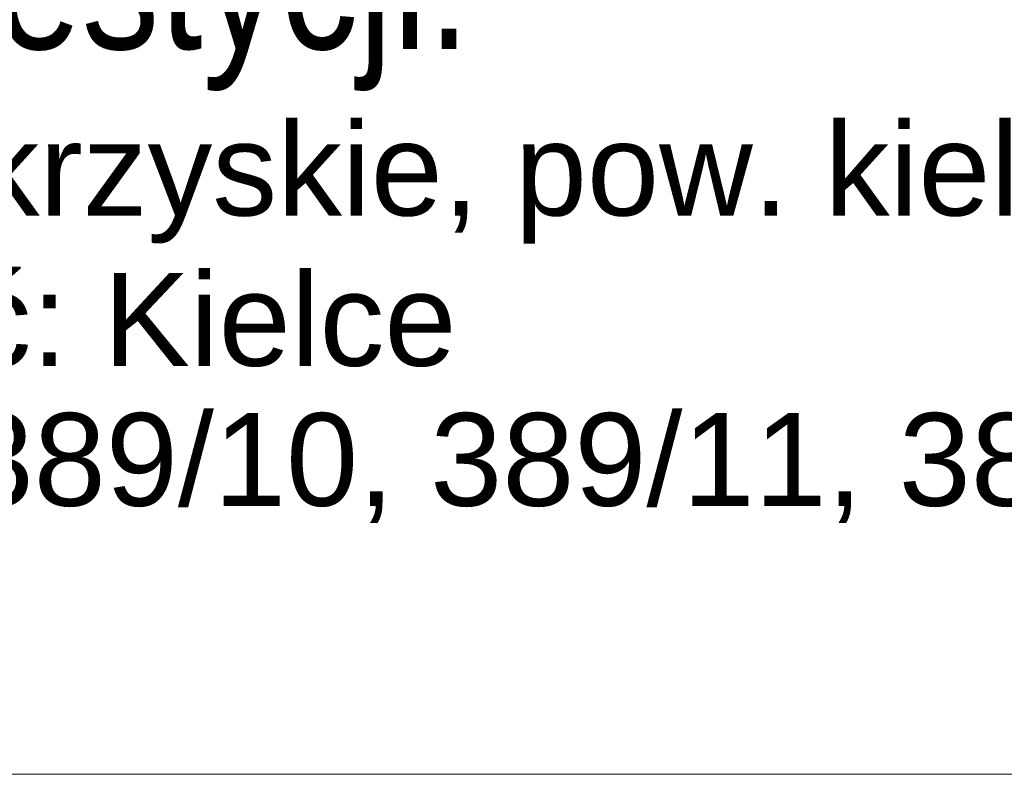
# Model space of a CAD drawing. Header units: millimetres. Extents: x 1218355 to 1284960, y -95511 to 4057.
# Tile 15 of 19: x 1280686 to 1280851, y -92310 to -92183. Entities that reach past the tile are written whole.
import ezdxf

# ---------------------------------------------------------------- set-up
doc = ezdxf.new("R2010")
doc.units = ezdxf.units.MM
doc.layers.add('! IS Tabelka', color=7, linetype='Continuous')
doc.layers.add('G-ANNO-TTLB', color=7, linetype='Continuous', lineweight=9)
doc.layers.add('L_tabelka czarne', color=7, linetype='Continuous', lineweight=15)
doc.styles.add('Arial_12', font='arial.ttf', dxfattribs={"width": 0.8, "height": 5.5})
doc.styles.add('Arial_19', font='arial.ttf', dxfattribs={"height": 8})

# ---------------------------------------------------------------- blocks, each defined once
blk = doc.blocks.new('erer')
at = {"layer": 'L_tabelka czarne'}
blk.add_line((-59.132, 48.945), (-0.228, 48.945), dxfattribs=at)
at = {"layer": 'G-ANNO-TTLB', "style": 'Arial_12', "width": 0.8}
blk.add_text('Adres Inwestycji:', height=2.32514, dxfattribs=at).set_placement((-57.721, 61.066))
at = {"layer": 'G-ANNO-TTLB', "style": 'Arial_19'}
for s, p in [('świętokrzyskie, pow. kielecki, gm. Kielce,', (-52.647, 58.283)), ('miejscowość: Kielce', (-57.835, 55.771)), ('dz.nr ewid. 389/10, 389/11, 389/12, 389/13, obręb 0015', (-57.799, 53.431))]:
    blk.add_text(s, height=1.55009, dxfattribs=at).set_placement(p)

msp = doc.modelspace()

# ---------------------------------------------------------------- block references
at = {"layer": '! IS Tabelka', "linetype": 'Continuous', "lineweight": 25, "xscale": 10, "yscale": 10, "zscale": 10}
msp.add_blockref('erer', (1281143.78, -92798.96, -662.14), dxfattribs=at)

doc.saveas('drawing.dxf')
